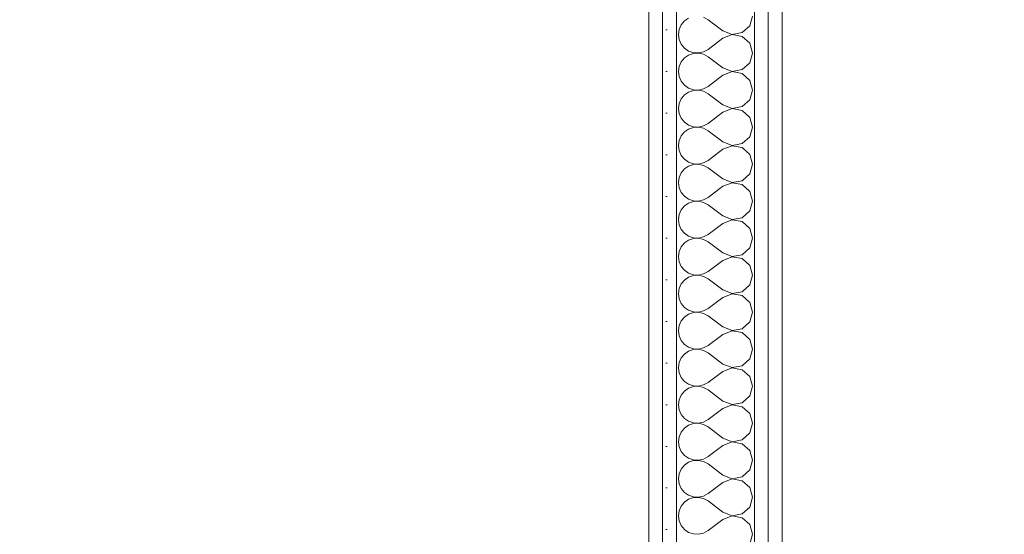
# Model space of a CAD drawing. Header units: millimetres. Extents: x 172139 to 266886, y 89395 to 138225.
# Tile 60 of 94: x 211631 to 212516, y 116583 to 117047. Entities that reach past the tile are written whole.
import ezdxf

# ---------------------------------------------------------------- set-up
doc = ezdxf.new("R2010")
doc.units = ezdxf.units.MM
doc.header["$MEASUREMENT"] = 0
doc.layers.add('ROZBUDOWA_NOWE_DZIAŁOWE', color=7, linetype='Continuous')
for name, color, linetype, lineweight, true_color in [('ROZBUDOWA_NOWE_DZIAŁOWE_Nr_pióra__24', 7, 'Continuous', 15, 0x029e21), ('ROZBUDOWA_NOWE_DZIAŁOWE_Nr_pióra__4', 7, 'Continuous', 13, 0x029e21), ('ROZBUDOWA_NOWE_DZIAŁOWE_Nr_pióra__67', 7, 'Continuous', 13, 0x6a6a6a)]:
    doc.layers.add(name, color=color, linetype=linetype, lineweight=lineweight, true_color=true_color)
doc.layers.add('ROZBUDOWA_NOWE_DZIAŁOWE_Nr_pióra__47', color=7, linetype='Continuous', lineweight=15)
doc.layers.add('STREFA_NOWE_POM_Nr_pióra__121', color=255, linetype='Continuous', lineweight=0)
pattern_1 = [(0, (0, 0), (0, 37.5), [0, -37.5])]

# ---------------------------------------------------------------- blocks, each defined once
blk = doc.blocks.new('*X528')
at = {"layer": 'ROZBUDOWA_NOWE_DZIAŁOWE_Nr_pióra__4', "linetype": 'Continuous'}
for p, q in [((212228.58, 117045.64), (212225.65, 117042.1)), ((212232.37, 117048.24), (212228.58, 117045.64)), ((212249.82, 117046.67), (212245.8, 117048.89)), ((212263.16, 117036.67), (212249.82, 117046.67)), ((212287.33, 117041.24), (212289.82, 117050)), ((212223.79, 117037.89), (212223.16, 117033.33)), ((212225.65, 117042.1), (212223.79, 117037.89)), ((212263.16, 117036.67), (212271.66, 117033.4)), ((212271.66, 117033.4), (212280.61, 117035.09)), ((212280.61, 117035.09), (212287.33, 117041.24)), ((212223.16, 117033.33), (212223.79, 117028.78)), ((212223.79, 117028.78), (212225.65, 117024.57)), ((212263.16, 117030), (212249.82, 117020)), ((212271.66, 117033.27), (212263.16, 117030)), ((212280.61, 117031.57), (212271.66, 117033.27)), ((212287.33, 117025.43), (212280.61, 117031.57)), ((212225.65, 117024.57), (212228.58, 117021.03)), ((212228.58, 117021.03), (212232.37, 117018.43)), ((212232.37, 117018.43), (212236.73, 117016.96)), ((212241.32, 117016.73), (212245.8, 117017.77)), ((212245.8, 117017.77), (212249.82, 117020)), ((212289.82, 117016.67), (212287.33, 117025.43)), ((212225.65, 117008.76), (212223.79, 117004.55)), ((212228.58, 117012.3), (212225.65, 117008.76)), ((212232.37, 117014.91), (212228.58, 117012.3)), ((212236.73, 117016.38), (212232.37, 117014.91)), ((212236.73, 117016.96), (212241.32, 117016.73)), ((212241.32, 117016.6), (212236.73, 117016.38)), ((212245.8, 117015.56), (212241.32, 117016.6)), ((212249.82, 117013.33), (212245.8, 117015.56)), ((212263.16, 117003.33), (212249.82, 117013.33)), ((212287.33, 117007.9), (212289.82, 117016.67)), ((212223.79, 117004.55), (212223.16, 117000)), ((212223.16, 117000), (212223.79, 116995.45)), ((212263.16, 117003.33), (212271.66, 117000.07)), ((212271.66, 116999.93), (212263.16, 116996.67)), ((212271.66, 117000.07), (212280.61, 117001.76)), ((212280.61, 116998.24), (212271.66, 116999.93)), ((212280.61, 117001.76), (212287.33, 117007.9)), ((212223.79, 116995.45), (212225.65, 116991.24)), ((212225.65, 116991.24), (212228.58, 116987.7)), ((212263.16, 116996.67), (212249.82, 116986.67)), ((212287.33, 116992.1), (212280.61, 116998.24)), ((212289.82, 116983.33), (212287.33, 116992.1)), ((212228.58, 116987.7), (212232.37, 116985.09)), ((212232.37, 116985.09), (212236.73, 116983.62)), ((212236.73, 116983.04), (212232.37, 116981.57)), ((212236.73, 116983.62), (212241.32, 116983.4)), ((212241.32, 116983.27), (212236.73, 116983.04)), ((212241.32, 116983.4), (212245.8, 116984.44)), ((212245.8, 116982.23), (212241.32, 116983.27)), ((212245.8, 116984.44), (212249.82, 116986.67)), ((212249.82, 116980), (212245.8, 116982.23)), ((212287.33, 116974.57), (212289.82, 116983.33)), ((212225.65, 116975.43), (212223.79, 116971.22)), ((212228.58, 116978.97), (212225.65, 116975.43)), ((212232.37, 116981.57), (212228.58, 116978.97)), ((212263.16, 116970), (212249.82, 116980)), ((212280.61, 116968.43), (212287.33, 116974.57)), ((212223.79, 116971.22), (212223.16, 116966.67)), ((212223.16, 116966.67), (212223.79, 116962.11)), ((212263.16, 116970), (212271.66, 116966.73)), ((212271.66, 116966.6), (212263.16, 116963.33)), ((212271.66, 116966.73), (212280.61, 116968.43)), ((212280.61, 116964.91), (212271.66, 116966.6)), ((212287.33, 116958.76), (212280.61, 116964.91)), ((212223.79, 116962.11), (212225.65, 116957.9)), ((212225.65, 116957.9), (212228.58, 116954.36)), ((212263.16, 116963.33), (212249.82, 116953.33)), ((212289.82, 116950), (212287.33, 116958.76)), ((212228.58, 116954.36), (212232.37, 116951.76)), ((212232.37, 116948.24), (212228.58, 116945.64)), ((212232.37, 116951.76), (212236.73, 116950.29)), ((212236.73, 116949.71), (212232.37, 116948.24)), ((212236.73, 116950.29), (212241.32, 116950.07)), ((212241.32, 116949.93), (212236.73, 116949.71)), ((212241.32, 116950.07), (212245.8, 116951.11)), ((212245.8, 116948.89), (212241.32, 116949.93)), ((212245.8, 116951.11), (212249.82, 116953.33)), ((212249.82, 116946.67), (212245.8, 116948.89)), ((212263.16, 116936.67), (212249.82, 116946.67)), ((212287.33, 116941.24), (212289.82, 116950)), ((212223.79, 116937.89), (212223.16, 116933.33)), ((212225.65, 116942.1), (212223.79, 116937.89)), ((212228.58, 116945.64), (212225.65, 116942.1)), ((212280.61, 116935.09), (212287.33, 116941.24)), ((212223.16, 116933.33), (212223.79, 116928.78)), ((212223.79, 116928.78), (212225.65, 116924.57)), ((212263.16, 116930), (212249.82, 116920)), ((212263.16, 116936.67), (212271.66, 116933.4)), ((212271.66, 116933.27), (212263.16, 116930)), ((212271.66, 116933.4), (212280.61, 116935.09)), ((212280.61, 116931.57), (212271.66, 116933.27)), ((212287.33, 116925.43), (212280.61, 116931.57)), ((212225.65, 116924.57), (212228.58, 116921.03)), ((212228.58, 116921.03), (212232.37, 116918.43)), ((212245.8, 116917.77), (212249.82, 116920)), ((212289.82, 116916.67), (212287.33, 116925.43)), ((212228.58, 116912.3), (212225.65, 116908.76)), ((212232.37, 116914.91), (212228.58, 116912.3)), ((212232.37, 116918.43), (212236.73, 116916.96)), ((212236.73, 116916.38), (212232.37, 116914.91)), ((212236.73, 116916.96), (212241.32, 116916.73)), ((212241.32, 116916.6), (212236.73, 116916.38)), ((212241.32, 116916.73), (212245.8, 116917.77)), ((212245.8, 116915.56), (212241.32, 116916.6)), ((212249.82, 116913.33), (212245.8, 116915.56)), ((212263.16, 116903.33), (212249.82, 116913.33)), ((212287.33, 116907.9), (212289.82, 116916.67)), ((212223.79, 116904.55), (212223.16, 116900)), ((212225.65, 116908.76), (212223.79, 116904.55)), ((212263.16, 116903.33), (212271.66, 116900.07)), ((212280.61, 116901.76), (212287.33, 116907.9)), ((212223.16, 116900), (212223.79, 116895.45)), ((212223.79, 116895.45), (212225.65, 116891.24)), ((212263.16, 116896.67), (212249.82, 116886.67)), ((212271.66, 116899.93), (212263.16, 116896.67)), ((212271.66, 116900.07), (212280.61, 116901.76)), ((212280.61, 116898.24), (212271.66, 116899.93)), ((212287.33, 116892.1), (212280.61, 116898.24)), ((212225.65, 116891.24), (212228.58, 116887.7)), ((212228.58, 116887.7), (212232.37, 116885.09)), ((212232.37, 116885.09), (212236.73, 116883.62)), ((212245.8, 116884.44), (212249.82, 116886.67)), ((212289.82, 116883.33), (212287.33, 116892.1)), ((212228.58, 116878.97), (212225.65, 116875.43)), ((212232.37, 116881.57), (212228.58, 116878.97)), ((212236.73, 116883.04), (212232.37, 116881.57)), ((212236.73, 116883.62), (212241.32, 116883.4)), ((212241.32, 116883.27), (212236.73, 116883.04)), ((212241.32, 116883.4), (212245.8, 116884.44)), ((212245.8, 116882.23), (212241.32, 116883.27)), ((212249.82, 116880), (212245.8, 116882.23)), ((212263.16, 116870), (212249.82, 116880)), ((212287.33, 116874.57), (212289.82, 116883.33)), ((212223.79, 116871.22), (212223.16, 116866.67)), ((212225.65, 116875.43), (212223.79, 116871.22)), ((212263.16, 116870), (212271.66, 116866.73)), ((212271.66, 116866.73), (212280.61, 116868.43)), ((212280.61, 116868.43), (212287.33, 116874.57)), ((212223.16, 116866.67), (212223.79, 116862.11)), ((212223.79, 116862.11), (212225.65, 116857.9)), ((212225.65, 116857.9), (212228.58, 116854.36)), ((212263.16, 116863.33), (212249.82, 116853.33)), ((212271.66, 116866.6), (212263.16, 116863.33)), ((212280.61, 116864.91), (212271.66, 116866.6)), ((212287.33, 116858.76), (212280.61, 116864.91)), ((212289.82, 116850), (212287.33, 116858.76)), ((212228.58, 116854.36), (212232.37, 116851.76)), ((212232.37, 116851.76), (212236.73, 116850.29)), ((212236.73, 116849.71), (212232.37, 116848.24)), ((212236.73, 116850.29), (212241.32, 116850.07)), ((212241.32, 116849.93), (212236.73, 116849.71)), ((212241.32, 116850.07), (212245.8, 116851.11)), ((212245.8, 116848.89), (212241.32, 116849.93)), ((212245.8, 116851.11), (212249.82, 116853.33)), ((212287.33, 116841.24), (212289.82, 116850)), ((212225.65, 116842.1), (212223.79, 116837.89)), ((212228.58, 116845.64), (212225.65, 116842.1)), ((212232.37, 116848.24), (212228.58, 116845.64)), ((212249.82, 116846.67), (212245.8, 116848.89)), ((212263.16, 116836.67), (212249.82, 116846.67)), ((212280.61, 116835.09), (212287.33, 116841.24)), ((212223.79, 116837.89), (212223.16, 116833.33)), ((212223.16, 116833.33), (212223.79, 116828.78)), ((212263.16, 116836.67), (212271.66, 116833.4)), ((212271.66, 116833.27), (212263.16, 116830)), ((212271.66, 116833.4), (212280.61, 116835.09)), ((212280.61, 116831.57), (212271.66, 116833.27)), ((212287.33, 116825.43), (212280.61, 116831.57)), ((212223.79, 116828.78), (212225.65, 116824.57)), ((212225.65, 116824.57), (212228.58, 116821.03)), ((212263.16, 116830), (212249.82, 116820)), ((212289.82, 116816.67), (212287.33, 116825.43)), ((212228.58, 116821.03), (212232.37, 116818.43)), ((212232.37, 116814.91), (212228.58, 116812.3)), ((212232.37, 116818.43), (212236.73, 116816.96)), ((212236.73, 116816.38), (212232.37, 116814.91)), ((212236.73, 116816.96), (212241.32, 116816.73)), ((212241.32, 116816.6), (212236.73, 116816.38)), ((212241.32, 116816.73), (212245.8, 116817.77)), ((212245.8, 116815.56), (212241.32, 116816.6)), ((212245.8, 116817.77), (212249.82, 116820)), ((212249.82, 116813.33), (212245.8, 116815.56)), ((212287.33, 116807.9), (212289.82, 116816.67)), ((212225.65, 116808.76), (212223.79, 116804.55)), ((212228.58, 116812.3), (212225.65, 116808.76)), ((212263.16, 116803.33), (212249.82, 116813.33)), ((212280.61, 116801.76), (212287.33, 116807.9)), ((212223.79, 116804.55), (212223.16, 116800)), ((212223.16, 116800), (212223.79, 116795.45)), ((212263.16, 116796.67), (212249.82, 116786.67)), ((212263.16, 116803.33), (212271.66, 116800.07)), ((212271.66, 116799.93), (212263.16, 116796.67)), ((212271.66, 116800.07), (212280.61, 116801.76)), ((212280.61, 116798.24), (212271.66, 116799.93)), ((212287.33, 116792.1), (212280.61, 116798.24)), ((212223.79, 116795.45), (212225.65, 116791.24)), ((212225.65, 116791.24), (212228.58, 116787.7)), ((212228.58, 116787.7), (212232.37, 116785.09)), ((212289.82, 116783.33), (212287.33, 116792.1)), ((212228.58, 116778.97), (212225.65, 116775.43)), ((212232.37, 116781.57), (212228.58, 116778.97)), ((212232.37, 116785.09), (212236.73, 116783.62)), ((212236.73, 116783.04), (212232.37, 116781.57)), ((212236.73, 116783.62), (212241.32, 116783.4)), ((212241.32, 116783.27), (212236.73, 116783.04)), ((212241.32, 116783.4), (212245.8, 116784.44)), ((212245.8, 116782.23), (212241.32, 116783.27)), ((212245.8, 116784.44), (212249.82, 116786.67)), ((212249.82, 116780), (212245.8, 116782.23)), ((212263.16, 116770), (212249.82, 116780)), ((212287.33, 116774.57), (212289.82, 116783.33)), ((212223.79, 116771.22), (212223.16, 116766.67)), ((212225.65, 116775.43), (212223.79, 116771.22)), ((212263.16, 116770), (212271.66, 116766.73)), ((212280.61, 116768.43), (212287.33, 116774.57)), ((212223.16, 116766.67), (212223.79, 116762.11)), ((212223.79, 116762.11), (212225.65, 116757.9)), ((212263.16, 116763.33), (212249.82, 116753.33)), ((212271.66, 116766.6), (212263.16, 116763.33)), ((212271.66, 116766.73), (212280.61, 116768.43)), ((212280.61, 116764.91), (212271.66, 116766.6)), ((212287.33, 116758.76), (212280.61, 116764.91)), ((212225.65, 116757.9), (212228.58, 116754.36)), ((212228.58, 116754.36), (212232.37, 116751.76)), ((212232.37, 116751.76), (212236.73, 116750.29)), ((212245.8, 116751.11), (212249.82, 116753.33)), ((212289.82, 116750), (212287.33, 116758.76)), ((212228.58, 116745.64), (212225.65, 116742.1)), ((212232.37, 116748.24), (212228.58, 116745.64)), ((212236.73, 116749.71), (212232.37, 116748.24)), ((212236.73, 116750.29), (212241.32, 116750.07)), ((212241.32, 116749.93), (212236.73, 116749.71)), ((212241.32, 116750.07), (212245.8, 116751.11)), ((212245.8, 116748.89), (212241.32, 116749.93)), ((212249.82, 116746.67), (212245.8, 116748.89)), ((212263.16, 116736.67), (212249.82, 116746.67)), ((212287.33, 116741.24), (212289.82, 116750)), ((212223.79, 116737.89), (212223.16, 116733.33)), ((212225.65, 116742.1), (212223.79, 116737.89)), ((212263.16, 116736.67), (212271.66, 116733.4)), ((212271.66, 116733.4), (212280.61, 116735.09)), ((212280.61, 116735.09), (212287.33, 116741.24)), ((212223.16, 116733.33), (212223.79, 116728.78)), ((212223.79, 116728.78), (212225.65, 116724.57)), ((212263.16, 116730), (212249.82, 116720)), ((212271.66, 116733.27), (212263.16, 116730)), ((212280.61, 116731.57), (212271.66, 116733.27)), ((212287.33, 116725.43), (212280.61, 116731.57)), ((212289.82, 116716.67), (212287.33, 116725.43)), ((212225.65, 116724.57), (212228.58, 116721.03)), ((212228.58, 116721.03), (212232.37, 116718.43)), ((212232.37, 116718.43), (212236.73, 116716.96)), ((212236.73, 116716.38), (212232.37, 116714.91)), ((212236.73, 116716.96), (212241.32, 116716.73)), ((212241.32, 116716.6), (212236.73, 116716.38)), ((212241.32, 116716.73), (212245.8, 116717.77)), ((212245.8, 116715.56), (212241.32, 116716.6)), ((212245.8, 116717.77), (212249.82, 116720)), ((212287.33, 116707.9), (212289.82, 116716.67)), ((212225.65, 116708.76), (212223.79, 116704.55)), ((212228.58, 116712.3), (212225.65, 116708.76)), ((212232.37, 116714.91), (212228.58, 116712.3)), ((212249.82, 116713.33), (212245.8, 116715.56)), ((212263.16, 116703.33), (212249.82, 116713.33)), ((212280.61, 116701.76), (212287.33, 116707.9)), ((212223.79, 116704.55), (212223.16, 116700)), ((212223.16, 116700), (212223.79, 116695.45)), ((212263.16, 116703.33), (212271.66, 116700.07)), ((212271.66, 116699.93), (212263.16, 116696.67)), ((212271.66, 116700.07), (212280.61, 116701.76)), ((212280.61, 116698.24), (212271.66, 116699.93)), ((212223.79, 116695.45), (212225.65, 116691.24)), ((212225.65, 116691.24), (212228.58, 116687.7)), ((212263.16, 116696.67), (212249.82, 116686.67)), ((212287.33, 116692.1), (212280.61, 116698.24)), ((212289.82, 116683.33), (212287.33, 116692.1)), ((212228.58, 116687.7), (212232.37, 116685.09)), ((212232.37, 116681.57), (212228.58, 116678.97)), ((212232.37, 116685.09), (212236.73, 116683.62)), ((212236.73, 116683.04), (212232.37, 116681.57)), ((212236.73, 116683.62), (212241.32, 116683.4)), ((212241.32, 116683.27), (212236.73, 116683.04)), ((212241.32, 116683.4), (212245.8, 116684.44)), ((212245.8, 116682.23), (212241.32, 116683.27)), ((212245.8, 116684.44), (212249.82, 116686.67)), ((212249.82, 116680), (212245.8, 116682.23)), ((212287.33, 116674.57), (212289.82, 116683.33)), ((212225.65, 116675.43), (212223.79, 116671.22)), ((212228.58, 116678.97), (212225.65, 116675.43)), ((212263.16, 116670), (212249.82, 116680)), ((212280.61, 116668.43), (212287.33, 116674.57)), ((212223.79, 116671.22), (212223.16, 116666.67)), ((212223.16, 116666.67), (212223.79, 116662.11)), ((212263.16, 116663.33), (212249.82, 116653.33)), ((212263.16, 116670), (212271.66, 116666.73)), ((212271.66, 116666.6), (212263.16, 116663.33)), ((212271.66, 116666.73), (212280.61, 116668.43)), ((212280.61, 116664.91), (212271.66, 116666.6)), ((212287.33, 116658.76), (212280.61, 116664.91)), ((212223.79, 116662.11), (212225.65, 116657.9)), ((212225.65, 116657.9), (212228.58, 116654.36)), ((212228.58, 116654.36), (212232.37, 116651.76)), ((212289.82, 116650), (212287.33, 116658.76)), ((212228.58, 116645.64), (212225.65, 116642.1)), ((212232.37, 116648.24), (212228.58, 116645.64)), ((212232.37, 116651.76), (212236.73, 116650.29)), ((212236.73, 116649.71), (212232.37, 116648.24)), ((212236.73, 116650.29), (212241.32, 116650.07)), ((212241.32, 116649.93), (212236.73, 116649.71)), ((212241.32, 116650.07), (212245.8, 116651.11)), ((212245.8, 116648.89), (212241.32, 116649.93)), ((212245.8, 116651.11), (212249.82, 116653.33)), ((212249.82, 116646.67), (212245.8, 116648.89)), ((212263.16, 116636.67), (212249.82, 116646.67)), ((212287.33, 116641.24), (212289.82, 116650)), ((212223.79, 116637.89), (212223.16, 116633.33)), ((212225.65, 116642.1), (212223.79, 116637.89)), ((212263.16, 116636.67), (212271.66, 116633.4)), ((212280.61, 116635.09), (212287.33, 116641.24)), ((212223.16, 116633.33), (212223.79, 116628.78)), ((212223.79, 116628.78), (212225.65, 116624.57)), ((212263.16, 116630), (212249.82, 116620)), ((212271.66, 116633.27), (212263.16, 116630)), ((212271.66, 116633.4), (212280.61, 116635.09)), ((212280.61, 116631.57), (212271.66, 116633.27)), ((212287.33, 116625.43), (212280.61, 116631.57)), ((212225.65, 116624.57), (212228.58, 116621.03)), ((212228.58, 116621.03), (212232.37, 116618.43)), ((212245.8, 116617.77), (212249.82, 116620)), ((212289.82, 116616.67), (212287.33, 116625.43)), ((212228.58, 116612.3), (212225.65, 116608.76)), ((212232.37, 116614.91), (212228.58, 116612.3)), ((212232.37, 116618.43), (212236.73, 116616.96)), ((212236.73, 116616.38), (212232.37, 116614.91)), ((212236.73, 116616.96), (212241.32, 116616.73)), ((212241.32, 116616.6), (212236.73, 116616.38)), ((212241.32, 116616.73), (212245.8, 116617.77)), ((212245.8, 116615.56), (212241.32, 116616.6)), ((212249.82, 116613.33), (212245.8, 116615.56)), ((212263.16, 116603.33), (212249.82, 116613.33)), ((212287.33, 116607.9), (212289.82, 116616.67)), ((212223.79, 116604.55), (212223.16, 116600)), ((212225.65, 116608.76), (212223.79, 116604.55)), ((212263.16, 116603.33), (212271.66, 116600.07)), ((212271.66, 116600.07), (212280.61, 116601.76)), ((212280.61, 116601.76), (212287.33, 116607.9)), ((212223.16, 116600), (212223.79, 116595.45)), ((212223.79, 116595.45), (212225.65, 116591.24)), ((212263.16, 116596.67), (212249.82, 116586.67)), ((212271.66, 116599.93), (212263.16, 116596.67)), ((212280.61, 116598.24), (212271.66, 116599.93)), ((212287.33, 116592.1), (212280.61, 116598.24)), ((212225.65, 116591.24), (212228.58, 116587.7)), ((212228.58, 116587.7), (212232.37, 116585.09)), ((212232.37, 116585.09), (212236.73, 116583.62)), ((212236.73, 116583.62), (212241.32, 116583.4)), ((212241.32, 116583.4), (212245.8, 116584.44)), ((212245.8, 116584.44), (212249.82, 116586.67)), ((212289.82, 116583.33), (212287.33, 116592.1)), ((212287.33, 116574.57), (212289.82, 116583.33))]:
    blk.add_line(p, q, dxfattribs=at)
blk = doc.blocks.new('Ściana_141', base_point=(212316.49, 115826.05))
at = {"layer": 'ROZBUDOWA_NOWE_DZIAŁOWE_Nr_pióra__24', "linetype": 'Continuous'}
h = blk.add_hatch(dxfattribs=at)
h.set_pattern_fill('Gips', color=256, style=0, pattern_type=2)
h.set_pattern_definition(pattern_1)
h.paths.add_polyline_path([(212196.49, 115826.05), (212208.99, 115826.05), (212208.99, 117921.89), (212196.49, 117921.89)])
h = blk.add_hatch(dxfattribs=at)
h.set_pattern_fill('Gips', color=256, style=0, pattern_type=2)
h.set_pattern_definition(pattern_1)
h.paths.add_polyline_path([(212208.99, 115826.05), (212221.49, 115826.05), (212221.49, 117921.89), (212208.99, 117921.89)])
h = blk.add_hatch(dxfattribs=at)
h.set_pattern_fill('Gips', color=256, style=0, pattern_type=2)
h.set_pattern_definition(pattern_1)
h.paths.add_polyline_path([(212291.49, 117099.26), (212291.49, 115826.05), (212303.99, 115826.05), (212303.99, 117099.26)])
h = blk.add_hatch(dxfattribs=at)
h.set_pattern_fill('Gips', color=256, style=0, pattern_type=2)
h.set_pattern_definition(pattern_1)
h.paths.add_polyline_path([(212303.99, 117086.76), (212303.99, 115826.05), (212316.49, 115826.05), (212316.49, 117086.76)])
at = {"layer": 'ROZBUDOWA_NOWE_DZIAŁOWE_Nr_pióra__47', "linetype": 'Continuous', "flags": 128}
for points in [[(212196.49, 117921.89), (212196.49, 115826.05)], [(212316.49, 115826.05), (212316.49, 117086.76)]]:
    blk.add_lwpolyline(points, dxfattribs=at)
at = {"layer": 'ROZBUDOWA_NOWE_DZIAŁOWE_Nr_pióra__67', "linetype": 'Continuous'}
for p, q in [((212208.99, 117921.89), (212208.99, 115826.05)), ((212221.49, 117111.76), (212221.49, 115826.05)), ((212291.49, 115826.05), (212291.49, 117111.76)), ((212303.99, 115826.05), (212303.99, 117099.26))]:
    blk.add_line(p, q, dxfattribs=at)
at = {"layer": 'ROZBUDOWA_NOWE_DZIAŁOWE'}
blk.add_blockref('*X528', (0, 0), dxfattribs=at)

msp = doc.modelspace()

# ---------------------------------------------------------------- linework, layer by layer
at = {"layer": 'STREFA_NOWE_POM_Nr_pióra__121', "linetype": 'Continuous', "flags": 128}
for points in [[(207849.04, 121145.59), (207797.76, 116236.52), (208691.74, 116251.96), (208697.24, 115577.06), (209091.24, 115577.06), (209976.35, 115577.06), (211746.88, 115577.06), (211743.74, 115852.73), (212106.55, 115831.18), (212196.49, 115828.99), (212196.49, 121145.59), (209091.24, 121145.59), (208836.97, 121145.59)], [(216210.84, 117086.76), (212316.49, 117086.76), (212316.49, 115826.05), (212310.64, 115586.76), (214176.72, 115586.76), (215056.72, 115586.76), (215750.28, 115586.76), (216203.46, 115586.76), (216210.84, 115862.46)]]:
    msp.add_lwpolyline(points, close=True, dxfattribs=at)

# ---------------------------------------------------------------- block references
at = {"layer": 'ROZBUDOWA_NOWE_DZIAŁOWE'}
msp.add_blockref('Ściana_141', (212316.49, 115826.05), dxfattribs=at)

doc.saveas('drawing.dxf')
